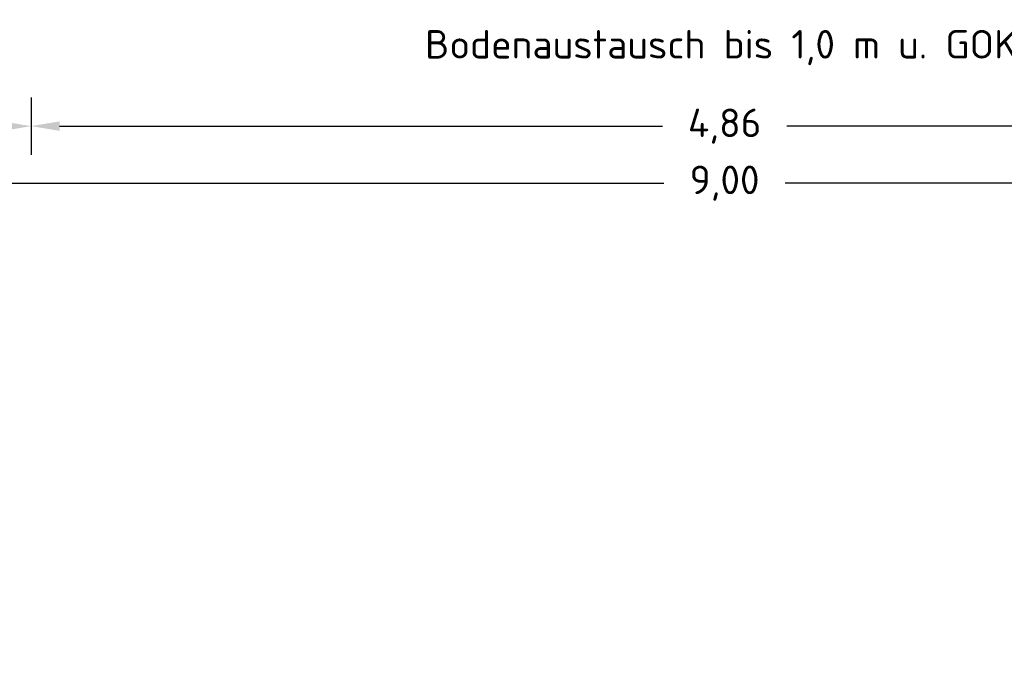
# Model space of a CAD drawing. Header units: metres. Extents: x -8 to 23.9, y -5.1 to 15.4.
# Tile 10 of 25: x -2.5 to 1, y 5.8 to 8.1. Entities that reach past the tile are written whole.
import ezdxf
from ezdxf import colors
from ezdxf.entities.mleader import LeaderData, LeaderLine
from ezdxf.math import Vec2, Vec3

# ---------------------------------------------------------------- set-up
doc = ezdxf.new("R2010")
doc.units = ezdxf.units.M
doc.layers.add('SCHNITT_BAU Bestand', color=7, linetype='Continuous')
doc.layers.add('SCHNITT_BAU Neubau', color=1, linetype='Continuous')
doc.styles.get("Standard").update_dxf_attribs({"font": 'isocpeur.ttf'})
doc.dimstyles.new('Beschriftung', dxfattribs={"dimscale": 0, "dimtxt": 1, "dimasz": 1, "dimexe": 1, "dimexo": 1, "dimgap": 1, "dimtad": 0, "dimtoh": 1, "dimzin": 1, "dimtxsty": 'Standard', "dimcen": 1, "dimadec": 0, "dimazin": 0, "dimtfac": 1, "dimtofl": 0, "dimtmove": 0, "dimatfit": 3, "dimfxl": 1, "dimfxlon": 1, "dimtfill": 1, "dimtolj": 1, "dimtzin": 0, "dimarcsym": 0})

# ---------------------------------------------------------------- blocks, each defined once
blk = doc.blocks.new('*D122')
at = {"layer": 'Defpoints', "color": 0, "transparency": 16777216}
for p in [(-2.429999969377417, 9.249999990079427), (-3.350710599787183, 9.100000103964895), (-2.429999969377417, 7.749999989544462)]:
    blk.add_point(p, dxfattribs=at)
at = {"layer": 'SCHNITT_BAU Bestand', "color": 0, "lineweight": -2, "transparency": 16777216}
for p, q in [((-3.350710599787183, 7.849999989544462), (-3.350710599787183, 7.649999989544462)), ((-2.429999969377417, 7.849999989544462), (-2.429999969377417, 7.649999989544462)), ((-3.250710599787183, 7.749999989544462), (-3.1028552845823, 7.749999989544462)), ((-2.529999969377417, 7.749999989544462), (-2.6778552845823, 7.749999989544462))]:
    blk.add_line(p, q, dxfattribs=at)
at = {"layer": 'SCHNITT_BAU Bestand', "color": 0, "transparency": 16777216}
for points in [[(-3.250710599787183, 7.766666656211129), (-3.250710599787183, 7.733333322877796), (-3.350710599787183, 7.749999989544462)], [(-2.529999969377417, 7.766666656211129), (-2.529999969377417, 7.733333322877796), (-2.429999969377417, 7.749999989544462)]]:
    blk.add_solid(points, dxfattribs=at)
at = {"layer": 'SCHNITT_BAU Bestand', "color": 0, "transparency": 16777216, "insert": (-2.8903552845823, 7.749999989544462), "char_height": 0.1, "attachment_point": 5, "bg_fill": 3, "box_fill_scale": 1.1, "bg_fill_color": 256, "bg_fill_true_color": 13158600, "bg_fill_transparency": 0}
blk.add_mtext('\\A1;0,92', dxfattribs=at)
blk = doc.blocks.new('*D66')
at = {"layer": 'Defpoints', "color": 0, "transparency": 16777216}
for p in [(-2.429999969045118, 9.24999999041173), (2.430000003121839, 9.249999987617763), (2.430000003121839, 7.749999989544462)]:
    blk.add_point(p, dxfattribs=at)
at = {"layer": 'SCHNITT_BAU Bestand', "color": 0, "lineweight": -2, "transparency": 16777216}
for p, q in [((-2.429999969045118, 7.849999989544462), (-2.429999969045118, 7.649999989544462)), ((2.430000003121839, 7.849999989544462), (2.430000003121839, 7.649999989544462)), ((-2.329999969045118, 7.749999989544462), (-0.2174999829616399, 7.749999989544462)), ((2.330000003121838, 7.749999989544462), (0.2175000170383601, 7.749999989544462))]:
    blk.add_line(p, q, dxfattribs=at)
at = {"layer": 'SCHNITT_BAU Bestand', "color": 0, "transparency": 16777216}
for points in [[(-2.329999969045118, 7.766666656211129), (-2.329999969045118, 7.733333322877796), (-2.429999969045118, 7.749999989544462)], [(2.330000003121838, 7.766666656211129), (2.330000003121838, 7.733333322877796), (2.430000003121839, 7.749999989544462)]]:
    blk.add_solid(points, dxfattribs=at)
at = {"layer": 'SCHNITT_BAU Bestand', "color": 0, "transparency": 16777216, "insert": (1.703836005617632e-08, 7.749999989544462), "char_height": 0.1, "attachment_point": 5, "bg_fill": 3, "box_fill_scale": 1.1, "bg_fill_color": 256, "bg_fill_true_color": 13158600, "bg_fill_transparency": 0}
blk.add_mtext('\\A1;4,86', dxfattribs=at)
blk = doc.blocks.new('*D67')
at = {"layer": 'Defpoints', "color": 0, "transparency": 16777216}
for p in [(-4.500710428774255, 10.2499999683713), (4.500710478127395, 10.24999996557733), (4.500710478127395, 7.549999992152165)]:
    blk.add_point(p, dxfattribs=at)
at = {"layer": 'SCHNITT_BAU Bestand', "color": 0, "lineweight": -2, "transparency": 16777216}
for p, q in [((-4.500710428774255, 7.649999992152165), (-4.500710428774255, 7.449999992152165)), ((4.500710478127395, 7.649999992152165), (4.500710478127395, 7.449999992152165)), ((-4.400710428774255, 7.549999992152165), (-0.2124999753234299, 7.549999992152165)), ((4.400710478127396, 7.549999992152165), (0.2125000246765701, 7.549999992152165))]:
    blk.add_line(p, q, dxfattribs=at)
at = {"layer": 'SCHNITT_BAU Bestand', "color": 0, "transparency": 16777216}
for points in [[(-4.400710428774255, 7.566666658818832), (-4.400710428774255, 7.533333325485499), (-4.500710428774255, 7.549999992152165)], [(4.400710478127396, 7.566666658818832), (4.400710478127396, 7.533333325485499), (4.500710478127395, 7.549999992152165)]]:
    blk.add_solid(points, dxfattribs=at)
at = {"layer": 'SCHNITT_BAU Bestand', "color": 0, "transparency": 16777216, "insert": (2.467657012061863e-08, 7.549999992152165), "char_height": 0.1, "attachment_point": 5, "bg_fill": 3, "box_fill_scale": 1.1, "bg_fill_color": 256, "bg_fill_true_color": 13158600, "bg_fill_transparency": 0}
blk.add_mtext('\\A1;9,00', dxfattribs=at)

msp = doc.modelspace()

# ---------------------------------------------------------------- dimensions: what is measured, and where the dimension line sits
at = {"layer": 'SCHNITT_BAU Bestand'}
dim = msp.add_linear_dim(base=(-2.429999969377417, 7.749999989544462), p1=(-3.350710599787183, 9.100000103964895), p2=(-2.429999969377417, 9.249999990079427), dimstyle='Beschriftung', dxfattribs=at)
dim.commit()
dim.dimension.update_dxf_attribs({"geometry": '*D122', "text_midpoint": (-2.8903552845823, 7.749999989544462)})

# ---------------------------------------------------------------- next in the draw order: dimensions: what is measured, and where the dimension line sits
dim = msp.add_linear_dim(base=(2.430000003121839, 7.749999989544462), p1=(-2.429999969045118, 9.24999999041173), p2=(2.430000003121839, 9.249999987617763), dimstyle='Beschriftung', dxfattribs=at)
dim.commit()
dim.dimension.update_dxf_attribs({"geometry": '*D66', "text_midpoint": (1.703836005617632e-08, 7.749999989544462)})

# ---------------------------------------------------------------- next in the draw order: dimensions: what is measured, and where the dimension line sits
dim = msp.add_linear_dim(base=(4.500710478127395, 7.549999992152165), p1=(-4.500710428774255, 10.2499999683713), p2=(4.500710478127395, 10.24999996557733), dimstyle='Beschriftung', dxfattribs=at)
dim.commit()
dim.dimension.update_dxf_attribs({"geometry": '*D67', "text_midpoint": (2.467657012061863e-08, 7.549999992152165)})

# ---------------------------------------------------------------- next in the draw order: leaders
at = {"layer": 'SCHNITT_BAU Neubau'}
ml = msp.add_multileader_mtext('Standard', dxfattribs=at)
ml.set_content('Ausgleichsschicht (15 cm dick)\\P\\pxi-3,l3,t3;{\\fSymbol|b0|i0|c2|p18;·^I}oben 3 cm Split/Riesel (4-6 mm)\\P{\\fSymbol|b0|i0|c2|p18;·^I}unten 12 cm Kies (0-16 mm)', color=256)
ml.set_leader_properties()
ml.build(insert=Vec2(0, 0))
ml.multileader.update_dxf_attribs({"text_attachment_direction": 1, "dogleg_length": 1, "arrow_head_size": 0.1, "scale": 0.1})
ctx = ml.context
ctx.base_point, ctx.scale, ctx.char_height, ctx.arrow_head_size, ctx.landing_gap_size, ctx.plane_origin, ctx.plane_x_axis, ctx.plane_y_axis = Vec3(-6.233437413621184e-07, 8.242099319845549), 0.1, 0.1, 0.1, 0.1, Vec3(-1.540514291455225, 8.932950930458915), Vec3(1, -1.452925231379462e-10), Vec3(1.452925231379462e-10, 1)
notes = []
notes.append((ctx, [(0, (1, 1, 0), (-6.232459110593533e-07, 8.915432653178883), (-1, 1.452925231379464e-10), 0.1, [(0, [(-6.232459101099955e-07, 9.414999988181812)], 0, [])])]))
ctx.mtext.insert, ctx.mtext.text_direction, ctx.mtext.rotation, ctx.mtext.flow_direction = Vec3(-1.135000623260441, 8.815432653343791), Vec3(1, -1.452924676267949e-10), 6.283185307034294, 5
ml = msp.add_multileader_mtext('Standard', dxfattribs=at)
ml.set_content('\\pxi-3,l3,t3;Bodenaustausch bis 1,0 m u. GOK mit frostunempfindliches Material (F1-Material)', color=256)
ml.set_leader_properties()
ml.build(insert=Vec2(0, 0))
ml.multileader.update_dxf_attribs({"text_attachment_direction": 1, "dogleg_length": 1, "arrow_head_size": 0.1, "scale": 0.1})
ctx = ml.context
ctx.base_point, ctx.scale, ctx.char_height, ctx.arrow_head_size, ctx.landing_gap_size, ctx.plane_origin, ctx.plane_x_axis, ctx.plane_y_axis = Vec3(1.417990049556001, 7.847099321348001), 0.1, 0.1, 0.1, 0.1, Vec3(-0.1225236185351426, 8.817950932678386), Vec3(1, -1.452925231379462e-10), Vec3(1.452925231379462e-10, 1)
notes.append((ctx, [(0, (1, 1, 0), (1.4179900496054, 8.187099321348), (-1, 1.452925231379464e-10), 0.1, [(0, [(1.417990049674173, 9.299999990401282)], 0, [])])]))
ctx.mtext.insert, ctx.mtext.text_direction, ctx.mtext.rotation, ctx.mtext.flow_direction = Vec3(-1.04950995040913, 8.08709932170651), Vec3(1, -1.452924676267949e-10), 6.283185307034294, 5
for ctx, leaders in notes:
    for number, flags, end, landing, length, lines in leaders:
        leader = LeaderData()
        leader.index, (leader.has_last_leader_line, leader.has_dogleg_vector, leader.attachment_direction) = number, flags
        leader.last_leader_point, leader.dogleg_vector, leader.dogleg_length = Vec3(end), Vec3(landing), length
        for number, points, colour, breaks in lines:
            line = LeaderLine()
            line.index, line.vertices, line.color, line.breaks = number, Vec3.list(points), colors.encode_raw_color(colour), breaks
            leader.lines.append(line)
        ctx.leaders.append(leader)

doc.saveas('drawing.dxf')
